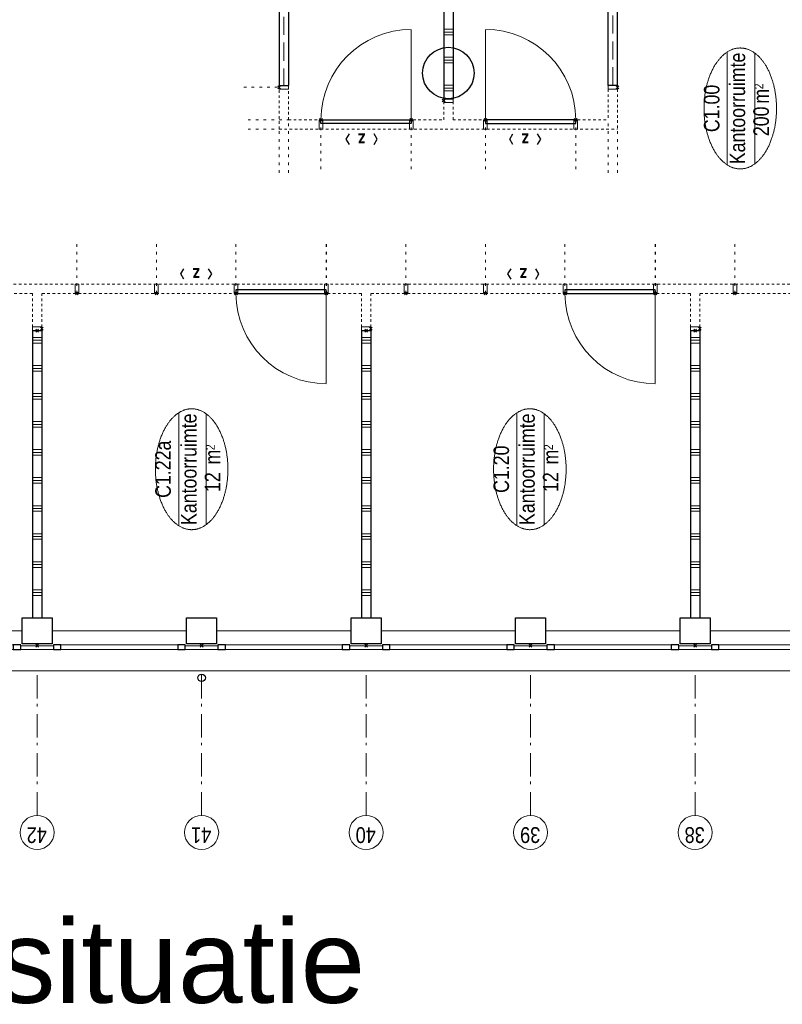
# Model space of a CAD drawing. Header units: millimetres. Extents: x 164654 to 368283, y 131426 to 252133.
# Tile 32 of 144: x 300051 to 308210, y 169064 to 179604. Entities that reach past the tile are written whole.
import ezdxf
from ezdxf.enums import TextEntityAlignment as Align

# ---------------------------------------------------------------- set-up
doc = ezdxf.new("R2010")
doc.units = ezdxf.units.MM
doc.header["$LTSCALE"] = 400
doc.header["$PDMODE"] = 3
doc.header["$PDSIZE"] = 15
for name, pattern in [('STYLE_02', [0.694427, 0.486069, -0.208359]), ('STYLE_05', [0.208282, 0.069427, -0.138855]), ('STYLE_06', [1.041641, 0.625, -0.208282, 0.069427, -0.138931]), ('STYLE_21', [0.138889, 0.069444, -0.069444])]:
    doc.linetypes.add(name, pattern=pattern)
for name, color, linetype, lineweight in [('Binnenkozijnen', 140, 'Continuous', 15), ('Buitenkozijnen', 140, 'Continuous', 15), ('Interieur-deur', 43, 'Continuous', 9), ('Interieur-scheidingswand-horizontaal', 5, 'Continuous', 25), ('Interieur-systeemwand glas', 140, 'STYLE_21', 15), ('Kozijnmerken', 43, 'Continuous', 9), ('Lijn-stramien', 5, 'STYLE_06', 9), ('mat-beton (ihwg)', 5, 'Continuous', 25), ('None', 7, 'Continuous', 9), ('Ruimtenummers', 5, 'Continuous', 25)]:
    doc.layers.add(name, color=color, linetype=linetype, lineweight=lineweight)
doc.layers.add('plat', color=5, linetype='Continuous')
doc.styles.add('Arial', font='arial.ttf', dxfattribs={"height": 211.666667})
doc.styles.add('Arial Narrow', font='ARIALN.TTF', dxfattribs={"height": 222.25})
doc.styles.add('Arial Narrow (bold)', font='ARIALNB.TTF', dxfattribs={"height": 172.861111})
doc.styles.get("Standard").update_dxf_attribs({"font": 'arial.ttf'})

# ---------------------------------------------------------------- blocks, each defined once
blk = doc.blocks.new('*X207')
at = {"layer": 'None', "lineweight": 9}
for p, q in [((-15900, 17650), (-15900, 17750)), ((-15870, 17650), (-15870, 17750)), ((-15840, 17650), (-15840, 17750)), ((-15600, 17650), (-15600, 17750)), ((-15570, 17650), (-15570, 17750)), ((-15540, 17650), (-15540, 17750)), ((-15300, 17650), (-15300, 17750)), ((-15270, 17650), (-15270, 17750)), ((-15240, 17650), (-15240, 17750)), ((-15000, 17650), (-15000, 17750)), ((-14970, 17650), (-14970, 17750)), ((-14940, 17650), (-14940, 17750)), ((-14700, 17650), (-14700, 17750)), ((-14670, 17650), (-14670, 17750)), ((-14640, 17650), (-14640, 17750)), ((-14400, 17650), (-14400, 17750)), ((-14370, 17650), (-14370, 17750)), ((-14340, 17650), (-14340, 17750)), ((-14100, 17650), (-14100, 17750)), ((-14070, 17650), (-14070, 17750)), ((-14040, 17650), (-14040, 17750)), ((-13800, 17650), (-13800, 17750)), ((-13770, 17650), (-13770, 17750)), ((-13740, 17650), (-13740, 17750)), ((-13500, 17650), (-13500, 17750)), ((-13470, 17650), (-13470, 17750)), ((-13440, 17650), (-13440, 17750)), ((-13200, 17650), (-13200, 17750)), ((-13170, 17650), (-13170, 17750)), ((-13140, 17650), (-13140, 17750))]:
    blk.add_line(p, q, dxfattribs=at)
blk = doc.blocks.new('*X208')
at = {"layer": 'None', "lineweight": 9}
for p, q in [((-15900, 21170), (-15900, 21270)), ((-15870, 21170), (-15870, 21270)), ((-15840, 21170), (-15840, 21270)), ((-15600, 21170), (-15600, 21270)), ((-15570, 21170), (-15570, 21270)), ((-15540, 21170), (-15540, 21270)), ((-15300, 21170), (-15300, 21270)), ((-15270, 21170), (-15270, 21270)), ((-15240, 21170), (-15240, 21270)), ((-15000, 21170), (-15000, 21270)), ((-14970, 21170), (-14970, 21270)), ((-14940, 21170), (-14940, 21270)), ((-14700, 21170), (-14700, 21270)), ((-14670, 21170), (-14670, 21270)), ((-14640, 21170), (-14640, 21270)), ((-14400, 21170), (-14400, 21270)), ((-14370, 21170), (-14370, 21270)), ((-14340, 21170), (-14340, 21270)), ((-14100, 21170), (-14100, 21270)), ((-14070, 21170), (-14070, 21270)), ((-14040, 21170), (-14040, 21270)), ((-13800, 21170), (-13800, 21270)), ((-13770, 21170), (-13770, 21270)), ((-13740, 21170), (-13740, 21270)), ((-13500, 21170), (-13500, 21270)), ((-13470, 21170), (-13470, 21270)), ((-13440, 21170), (-13440, 21270)), ((-13200, 21170), (-13200, 21270)), ((-13170, 21170), (-13170, 21270)), ((-13140, 21170), (-13140, 21270))]:
    blk.add_line(p, q, dxfattribs=at)
blk = doc.blocks.new('*X209')
at = {"layer": 'None', "lineweight": 9}
for p, q in [((-15900, 24690), (-15900, 24790)), ((-15870, 24690), (-15870, 24790)), ((-15840, 24690), (-15840, 24790)), ((-15600, 24690), (-15600, 24790)), ((-15570, 24690), (-15570, 24790)), ((-15540, 24690), (-15540, 24790)), ((-15300, 24690), (-15300, 24790)), ((-15270, 24690), (-15270, 24790)), ((-15240, 24690), (-15240, 24790)), ((-15000, 24690), (-15000, 24790)), ((-14970, 24690), (-14970, 24790)), ((-14940, 24690), (-14940, 24790)), ((-14700, 24690), (-14700, 24790)), ((-14670, 24690), (-14670, 24790)), ((-14640, 24690), (-14640, 24790)), ((-14400, 24690), (-14400, 24790)), ((-14370, 24690), (-14370, 24790)), ((-14340, 24690), (-14340, 24790)), ((-14100, 24690), (-14100, 24790)), ((-14070, 24690), (-14070, 24790)), ((-14040, 24690), (-14040, 24790)), ((-13800, 24690), (-13800, 24790)), ((-13770, 24690), (-13770, 24790)), ((-13740, 24690), (-13740, 24790)), ((-13500, 24690), (-13500, 24790)), ((-13470, 24690), (-13470, 24790)), ((-13440, 24690), (-13440, 24790)), ((-13200, 24690), (-13200, 24790)), ((-13170, 24690), (-13170, 24790)), ((-13140, 24690), (-13140, 24790))]:
    blk.add_line(p, q, dxfattribs=at)
blk = doc.blocks.new('*U670')
at = {"layer": 'Interieur-systeemwand glas', "lineweight": 15}
for p, q in [((-10909, 22150), (-10909, 18530)), ((-10809, 22050), (-10809, 20390)), ((-10809, 20290), (-10809, 18630))]:
    blk.add_line(p, q, dxfattribs=at)
blk = doc.blocks.new('*U671')
at = {"layer": 'Interieur-scheidingswand-horizontaal', "lineweight": 25}
for p, q in [((-10442, 22150), (-10442, 22050)), ((-7206, 22150), (-10442, 22150)), ((-7206, 22150), (-7206, 22050)), ((-7206, 22050), (-10442, 22050))]:
    blk.add_line(p, q, dxfattribs=at)
at = {"layer": 'Interieur-scheidingswand-horizontaal', "linetype": 'STYLE_02', "lineweight": 9}
blk.add_line((-7206, 22100), (-10442, 22100), dxfattribs=at)
blk = doc.blocks.new('*X672')
at = {"layer": 'None', "lineweight": 9}
for p, q in [((-10500, 20290), (-10500, 20390)), ((-10470, 20290), (-10470, 20390)), ((-10440, 20290), (-10440, 20390)), ((-10200, 20290), (-10200, 20390)), ((-10170, 20290), (-10170, 20390)), ((-10140, 20290), (-10140, 20390)), ((-9900, 20290), (-9900, 20390)), ((-9870, 20290), (-9870, 20390)), ((-9840, 20290), (-9840, 20390)), ((-9600, 20290), (-9600, 20390)), ((-9570, 20290), (-9570, 20390)), ((-9540, 20290), (-9540, 20390)), ((-9300, 20290), (-9300, 20390)), ((-9270, 20290), (-9270, 20390)), ((-9240, 20290), (-9240, 20390)), ((-9000, 20290), (-9000, 20390)), ((-8970, 20290), (-8970, 20390)), ((-8940, 20290), (-8940, 20390)), ((-8700, 20290), (-8700, 20390)), ((-8670, 20290), (-8670, 20390)), ((-8640, 20290), (-8640, 20390)), ((-8400, 20290), (-8400, 20390)), ((-8370, 20290), (-8370, 20390)), ((-8340, 20290), (-8340, 20390)), ((-8100, 20290), (-8100, 20390)), ((-8070, 20290), (-8070, 20390)), ((-8040, 20290), (-8040, 20390)), ((-7800, 20290), (-7800, 20390)), ((-7770, 20290), (-7770, 20390)), ((-7740, 20290), (-7740, 20390)), ((-7500, 20290), (-7500, 20390)), ((-7470, 20290), (-7470, 20390)), ((-7440, 20290), (-7440, 20390))]:
    blk.add_line(p, q, dxfattribs=at)
blk = doc.blocks.new('*U673')
at = {"layer": 'Interieur-scheidingswand-horizontaal', "lineweight": 25}
for p, q in [((-10584, 20390), (-10584, 20290)), ((-7206, 20390), (-10584, 20390)), ((-7206, 20390), (-7206, 20290)), ((-7206, 20290), (-10584, 20290))]:
    blk.add_line(p, q, dxfattribs=at)
at = {"layer": 'Interieur-scheidingswand-horizontaal'}
blk.add_blockref('*X672', (0, 0), dxfattribs=at)
blk = doc.blocks.new('*U674')
at = {"layer": 'Interieur-systeemwand glas', "lineweight": 15}
for p, q in [((-10909, 22150), (-10482, 22150)), ((-10809, 22050), (-10482, 22050))]:
    blk.add_line(p, q, dxfattribs=at)
blk = doc.blocks.new('*U675')
at = {"layer": 'Interieur-systeemwand glas', "lineweight": 15}
for p, q in [((-10809, 20390), (-10559, 20390)), ((-10809, 20290), (-10559, 20290))]:
    blk.add_line(p, q, dxfattribs=at)
blk = doc.blocks.new('*U676')
at = {"layer": 'Interieur-deur', "color": 140, "linetype": 'Continuous', "lineweight": 15}
blk.add_line((-9845, 19943), (-10809, 19943), dxfattribs=at)
at = {"layer": 'Interieur-deur', "color": 92, "linetype": 'Continuous', "lineweight": 25}
blk.add_lwpolyline([(-10809, 18977), (-10809, 19943), (-10849, 19943), (-10849, 18977)], close=True, dxfattribs=at)
at = {"layer": 'Interieur-deur', "color": 140, "linetype": 'Continuous', "lineweight": 15}
blk.add_arc((-10809, 19943), 966, 270, 0, dxfattribs=at)
at = {"layer": 'Interieur-systeemwand glas', "color": 43, "linetype": 'Continuous', "lineweight": 9}
for points in [[(-10809, 19923), (-10809, 19963), (-10909, 19963), (-10909, 19923)], [(-10809, 18957), (-10809, 18997), (-10909, 18997), (-10909, 18957)]]:
    blk.add_lwpolyline(points, close=True, dxfattribs=at)
at = {"layer": 'Lijn-stramien', "color": 8, "linetype": 'STYLE_05', "lineweight": 5}
for p, q in [((-10809, 19943), (-11385, 19943)), ((-10809, 18977), (-11385, 18977))]:
    blk.add_line(p, q, dxfattribs=at)
at = {"layer": 'None', "linetype": 'Continuous', "lineweight": 5}
for p in [(-10809, 19943), (-10809, 18977)]:
    blk.add_point(p, dxfattribs=at)
blk = doc.blocks.new('*U677')
at = {"layer": 'Interieur-systeemwand glas', "lineweight": 15}
for p, q in [((-10482, 18630), (-10809, 18630)), ((-10482, 18530), (-10909, 18530))]:
    blk.add_line(p, q, dxfattribs=at)
blk = doc.blocks.new('*U678')
at = {"layer": 'Interieur-deur', "color": 140, "linetype": 'Continuous', "lineweight": 15}
blk.add_line((-9845, 20737), (-10809, 20737), dxfattribs=at)
at = {"layer": 'Interieur-deur', "color": 92, "linetype": 'Continuous', "lineweight": 25}
blk.add_lwpolyline([(-10809, 21703), (-10809, 20737), (-10849, 20737), (-10849, 21703)], close=True, dxfattribs=at)
at = {"layer": 'Interieur-deur', "color": 140, "linetype": 'Continuous', "lineweight": 15}
blk.add_arc((-10809, 20737), 966, 0, 90, dxfattribs=at)
at = {"layer": 'Interieur-systeemwand glas', "color": 43, "linetype": 'Continuous', "lineweight": 9}
for points in [[(-10809, 21723), (-10809, 21683), (-10909, 21683), (-10909, 21723)], [(-10809, 20757), (-10809, 20717), (-10909, 20717), (-10909, 20757)]]:
    blk.add_lwpolyline(points, close=True, dxfattribs=at)
at = {"layer": 'Lijn-stramien', "color": 8, "linetype": 'STYLE_05', "lineweight": 5}
for p, q in [((-10809, 21703), (-11385, 21703)), ((-10809, 20737), (-11385, 20737))]:
    blk.add_line(p, q, dxfattribs=at)
at = {"layer": 'None', "linetype": 'Continuous', "lineweight": 5}
for p in [(-10809, 21703), (-10809, 20737)]:
    blk.add_point(p, dxfattribs=at)
blk = doc.blocks.new('*U679')
at = {"layer": 'Interieur-systeemwand glas', "color": 43, "linetype": 'Continuous', "lineweight": 9}
blk.add_lwpolyline([(-10584, 20390), (-10584, 20290), (-10624, 20290), (-10624, 20390)], close=True, dxfattribs=at)
at = {"layer": 'Interieur-systeemwand glas', "color": 43, "linetype": 'Continuous', "lineweight": 15}
blk.add_point((-10604, 20390), dxfattribs=at)
blk = doc.blocks.new('*U690')
at = {"layer": 'Interieur-scheidingswand-horizontaal', "lineweight": 25}
for p, q in [((-10442, 18630), (-7206, 18630)), ((-10442, 18530), (-10442, 18630)), ((-7206, 18530), (-7206, 18630)), ((-10442, 18530), (-7206, 18530))]:
    blk.add_line(p, q, dxfattribs=at)
at = {"layer": 'Interieur-scheidingswand-horizontaal', "linetype": 'STYLE_02', "lineweight": 9}
blk.add_line((-10442, 18580), (-7206, 18580), dxfattribs=at)
blk = doc.blocks.new('*U691')
at = {"layer": 'Interieur-systeemwand glas', "lineweight": 15}
for p, q in [((-6739, 18530), (-6739, 22150)), ((-6839, 20390), (-6839, 22050)), ((-6839, 18630), (-6839, 20290))]:
    blk.add_line(p, q, dxfattribs=at)
blk = doc.blocks.new('*U692')
at = {"layer": 'Interieur-systeemwand glas', "lineweight": 15}
for p, q in [((-7166, 22150), (-6739, 22150)), ((-7166, 22050), (-6839, 22050))]:
    blk.add_line(p, q, dxfattribs=at)
blk = doc.blocks.new('*U693')
at = {"layer": 'Interieur-systeemwand glas', "lineweight": 15}
for p, q in [((-7166, 20390), (-6839, 20390)), ((-7166, 20290), (-6839, 20290))]:
    blk.add_line(p, q, dxfattribs=at)
blk = doc.blocks.new('*U694')
at = {"layer": 'Interieur-systeemwand glas', "lineweight": 15}
for p, q in [((-6839, 18630), (-7166, 18630)), ((-6739, 18530), (-7166, 18530))]:
    blk.add_line(p, q, dxfattribs=at)
blk = doc.blocks.new('*U703')
at = {"layer": 'Interieur-systeemwand glas', "color": 43, "linetype": 'Continuous', "lineweight": 9}
blk.add_lwpolyline([(-6839, 21723), (-6839, 21683), (-6739, 21683), (-6739, 21723)], close=True, dxfattribs=at)
at = {"layer": 'None', "linetype": 'Continuous', "lineweight": 5}
blk.add_point((-6839, 21703), dxfattribs=at)
blk = doc.blocks.new('*U704')
at = {"layer": 'Interieur-systeemwand glas', "color": 43, "linetype": 'Continuous', "lineweight": 9}
blk.add_lwpolyline([(-6839, 20814), (-6839, 20774), (-6739, 20774), (-6739, 20814)], close=True, dxfattribs=at)
at = {"layer": 'None', "linetype": 'Continuous', "lineweight": 5}
blk.add_point((-6839, 20794), dxfattribs=at)
blk = doc.blocks.new('*U705')
at = {"layer": 'Interieur-systeemwand glas', "color": 43, "linetype": 'Continuous', "lineweight": 9}
blk.add_lwpolyline([(-6839, 19866), (-6839, 19906), (-6739, 19906), (-6739, 19866)], close=True, dxfattribs=at)
at = {"layer": 'None', "linetype": 'Continuous', "lineweight": 5}
blk.add_point((-6839, 19886), dxfattribs=at)
blk = doc.blocks.new('*U706')
at = {"layer": 'Interieur-systeemwand glas', "color": 43, "linetype": 'Continuous', "lineweight": 9}
blk.add_lwpolyline([(-6839, 18957), (-6839, 18997), (-6739, 18997), (-6739, 18957)], close=True, dxfattribs=at)
at = {"layer": 'None', "linetype": 'Continuous', "lineweight": 5}
blk.add_point((-6839, 18977), dxfattribs=at)
blk = doc.blocks.new('*U707')
at = {"layer": 'Interieur-systeemwand glas', "color": 43, "linetype": 'Continuous', "lineweight": 9}
blk.add_lwpolyline([(-7206, 22150), (-7206, 22050), (-7166, 22050), (-7166, 22150)], close=True, dxfattribs=at)
at = {"layer": 'Interieur-systeemwand glas', "color": 43, "linetype": 'Continuous', "lineweight": 15}
blk.add_point((-7186, 22150), dxfattribs=at)
blk = doc.blocks.new('*U708')
at = {"layer": 'Interieur-systeemwand glas', "color": 43, "linetype": 'Continuous', "lineweight": 9}
blk.add_lwpolyline([(-7206, 20390), (-7206, 20290), (-7166, 20290), (-7166, 20390)], close=True, dxfattribs=at)
at = {"layer": 'Interieur-systeemwand glas', "color": 43, "linetype": 'Continuous', "lineweight": 15}
blk.add_point((-7186, 20390), dxfattribs=at)
blk = doc.blocks.new('*U709')
at = {"layer": 'Interieur-systeemwand glas', "color": 43, "linetype": 'Continuous', "lineweight": 9}
blk.add_lwpolyline([(-7206, 18530), (-7206, 18630), (-7166, 18630), (-7166, 18530)], close=True, dxfattribs=at)
at = {"layer": 'Interieur-systeemwand glas', "color": 43, "linetype": 'Continuous', "lineweight": 15}
blk.add_point((-7186, 18530), dxfattribs=at)
blk = doc.blocks.new('*U728')
at = {"layer": 'Interieur-systeemwand glas', "color": 43, "linetype": 'Continuous', "lineweight": 9}
for points in [[(-10442, 22150), (-10442, 22050), (-10482, 22050), (-10482, 22150)], [(-10442, 18530), (-10442, 18630), (-10482, 18630), (-10482, 18530)]]:
    blk.add_lwpolyline(points, close=True, dxfattribs=at)
at = {"layer": 'Interieur-systeemwand glas', "color": 43, "linetype": 'Continuous', "lineweight": 15}
for p in [(-10462, 22150), (-10462, 18530)]:
    blk.add_point(p, dxfattribs=at)
at = {"layer": 'Lijn-stramien', "color": 8, "linetype": 'STYLE_05', "lineweight": 5}
for p, q in [((-10909, 22483), (-10909, 22145)), ((-10809, 22483), (-10809, 22045)), ((-10462, 22528), (-10462, 22150)), ((-7186, 22050), (-7186, 22523)), ((-6839, 22050), (-6839, 22523)), ((-6739, 22050), (-6739, 22523)), ((-11377, 22150), (-10909, 22150)), ((-6271, 22150), (-6739, 22150)), ((-11377, 22050), (-10809, 22050)), ((-6271, 22050), (-6839, 22050)), ((-6839, 21703), (-6263, 21703)), ((-6839, 20794), (-6263, 20794)), ((-6839, 19886), (-6263, 19886)), ((-6839, 18977), (-6263, 18977)), ((-11377, 18630), (-10809, 18630)), ((-6271, 18630), (-6839, 18630)), ((-11377, 18530), (-10909, 18530)), ((-6271, 18530), (-6739, 18530))]:
    blk.add_line(p, q, dxfattribs=at)
at = {"layer": 'Interieur-scheidingswand-horizontaal'}
for name in ['*U671', '*U673', '*U690']:
    blk.add_blockref(name, (0, 0), dxfattribs=at)
at = {"layer": 'Interieur-systeemwand glas'}
for name in ['*U670', '*U674', '*U692', '*U691', '*U675', '*U693', '*U677', '*U694']:
    blk.add_blockref(name, (0, 0), dxfattribs=at)
at = {"layer": 'Interieur-systeemwand glas', "color": 7}
for name in ['*U678', '*U676']:
    blk.add_blockref(name, (0, 0), dxfattribs=at)
at = {"layer": 'None', "color": 7}
for name in ['*U707', '*U703', '*U704', '*U679', '*U708', '*U705', '*U706', '*U709']:
    blk.add_blockref(name, (0, 0), dxfattribs=at)
blk = doc.blocks.new('Kolom O 550')
at = {"layer": 'mat-beton (ihwg)', "lineweight": 25}
blk.add_circle((0, 0), 275, dxfattribs=at)
blk = doc.blocks.new('Gevelpui best 1410 (2D)')
at = {"layer": 'Buitenkozijnen', "lineweight": 15}
for p, q in [((-260, 0), (-260, -1410)), ((-260, 0), (-210, 0)), ((-210, 0), (-210, -1410)), ((-260, -1410), (-210, -1410))]:
    blk.add_line(p, q, dxfattribs=at)
at = {"layer": 'Buitenkozijnen', "color": 92, "lineweight": 25}
for points in [[(-260, 0), (-210, 0), (-210, -80), (-260, -80)], [(-260, -1330), (-210, -1330), (-210, -1410), (-260, -1410)]]:
    blk.add_lwpolyline(points, close=True, dxfattribs=at)
at = {"layer": 'None', "color": 43, "linetype": 'Continuous', "lineweight": 9}
blk.add_line((-410, 15), (-410, -1425), dxfattribs=at)
blk = doc.blocks.new('HWA')
at = {"layer": 'None', "color": 92, "linetype": 'Continuous', "lineweight": 25}
blk.add_circle((0, -74), 40, dxfattribs=at)
blk = doc.blocks.new('Kolom 280x320')
at = {"layer": 'mat-beton (ihwg)', "lineweight": 25}
blk.add_lwpolyline([(-300, 160), (-20, 160), (-20, -160), (-300, -160)], close=True, dxfattribs=at)
at = {"layer": 'None', "color": 92, "linetype": 'Continuous', "lineweight": 5}
blk.add_point((0, 0), dxfattribs=at)
blk = doc.blocks.new('Ruimtenummer UV 50')
at = {"layer": 'Ruimtenummers', "color": 8, "lineweight": 5}
for p, q in [((602, 157), (-602, 157)), ((595, -137), (-595, -137))]:
    blk.add_line(p, q, dxfattribs=at)
blk.add_open_spline([(-323, 354), (-173, 406), (173, 406), (323, 354), (473, 302), (560, 212), (647, 122), (647, 18), (647, -86), (560, -176), (473, -266), (323, -318), (173, -370), (-173, -370), (-323, -318), (-474, -266), (-560, -176), (-647, -86), (-647, 18), (-647, 122), (-560, 212), (-474, 302), (-323, 354)], degree=2, knots=[0, 0, 0, 0.09962, 0.19924, 0.19924, 0.283607, 0.283607, 0.349619, 0.349619, 0.415638, 0.415638, 0.5, 0.5, 0.59962, 0.69924, 0.69924, 0.783607, 0.783607, 0.849619, 0.849619, 0.915638, 0.915638, 1, 1, 1], dxfattribs=at)
at = {"layer": 'Ruimtenummers', "attachment_point": 2, "style": 'Arial Narrow'}
for s, insert, char_height in [(' m', (104, -122), 165.9), (' 2', (220, -133), 96.8)]:
    blk.add_mtext(s, dxfattribs=dict(at, insert=insert, char_height=char_height))
at = {"layer": 'Ruimtenummers', "style": 'Arial Narrow'}
for tag, p in [('Nummer', (0, 407)), ('Naam', (0, 132)), ('Oppervlak', (-138, -122))]:
    blk.add_attdef(tag, text='', height=166, dxfattribs=at).set_placement(p, align=Align.TOP_CENTER)
blk = doc.blocks.new('Kozijnmerk 50')
at = {"layer": 'Kozijnmerken', "color": 92, "linetype": 'Continuous', "lineweight": 25}
for points in [[(-132, 51), (-165, -6), (-132, -62)], [(132, 51), (165, -6), (132, -62)]]:
    blk.add_lwpolyline(points, dxfattribs=at)
at = {"layer": 'None', "color": 43, "style": 'Arial Narrow (bold)'}
blk.add_attdef('merk', text='', height=138, dxfattribs=at).set_placement((0, 0), align=Align.MIDDLE_CENTER)
blk = doc.blocks.new('*U1583')
at = {"layer": 'Interieur-systeemwand glas', "color": 43, "linetype": 'Continuous', "lineweight": 9}
blk.add_lwpolyline([(-12669, 16443), (-12569, 16443), (-12569, 16403), (-12669, 16403)], close=True, dxfattribs=at)
at = {"layer": 'Interieur-systeemwand glas', "color": 43, "linetype": 'Continuous', "lineweight": 15}
for p in [(-12669, 17274), (-12669, 16423)]:
    blk.add_point(p, dxfattribs=at)
at = {"layer": 'Lijn-stramien', "color": 8, "linetype": 'STYLE_05', "lineweight": 5}
for p, q in [((-12669, 17274), (-12093, 17274)), ((-12669, 16423), (-12093, 16423))]:
    blk.add_line(p, q, dxfattribs=at)
blk = doc.blocks.new('*U1585')
at = {"layer": 'Interieur-systeemwand glas', "color": 43, "linetype": 'Continuous', "lineweight": 9}
blk.add_lwpolyline([(-12669, 19963), (-12569, 19963), (-12569, 19923), (-12669, 19923)], close=True, dxfattribs=at)
at = {"layer": 'Interieur-systeemwand glas', "color": 43, "linetype": 'Continuous', "lineweight": 15}
for p in [(-12669, 20794), (-12669, 19943)]:
    blk.add_point(p, dxfattribs=at)
at = {"layer": 'Lijn-stramien', "color": 8, "linetype": 'STYLE_05', "lineweight": 5}
for p, q in [((-12669, 20794), (-12093, 20794)), ((-12669, 19943), (-12093, 19943))]:
    blk.add_line(p, q, dxfattribs=at)
blk = doc.blocks.new('*U1587')
at = {"layer": 'Interieur-systeemwand glas', "color": 43, "linetype": 'Continuous', "lineweight": 9}
for points in [[(-12669, 18145), (-12569, 18145), (-12569, 18105), (-12669, 18105)], [(-13066, 17650), (-13066, 17750), (-13026, 17750), (-13026, 17650)], [(-12669, 17294), (-12569, 17294), (-12569, 17254), (-12669, 17254)]]:
    blk.add_lwpolyline(points, close=True, dxfattribs=at)
at = {"layer": 'Interieur-systeemwand glas', "color": 43, "linetype": 'Continuous', "lineweight": 15}
for p in [(-12669, 18125), (-12669, 18125), (-13046, 17650), (-12669, 17274)]:
    blk.add_point(p, dxfattribs=at)
at = {"layer": 'Lijn-stramien', "color": 8, "linetype": 'STYLE_05', "lineweight": 5}
for p, q in [((-12669, 18125), (-12093, 18125)), ((-12669, 18125), (-12093, 18125)), ((-12669, 17274), (-12093, 17274))]:
    blk.add_line(p, q, dxfattribs=at)
at = {"layer": 'None', "linetype": 'Continuous', "lineweight": 5}
blk.add_point((-13066, 17700), dxfattribs=at)
blk = doc.blocks.new('*U1588')
at = {"layer": 'Interieur-systeemwand glas', "lineweight": 15}
for p, q in [((-13028, 21270), (-12669, 21270)), ((-13028, 21170), (-12669, 21170))]:
    blk.add_line(p, q, dxfattribs=at)
blk = doc.blocks.new('*U1589')
at = {"layer": 'Interieur-systeemwand glas', "lineweight": 15}
for p, q in [((-13028, 24790), (-12669, 24790)), ((-13028, 24690), (-12669, 24690))]:
    blk.add_line(p, q, dxfattribs=at)
blk = doc.blocks.new('*U1590')
at = {"layer": 'Kozijnmerken', "color": 92, "linetype": 'Continuous', "lineweight": 25}
for points in [[(-12517, 19669), (-12460, 19702), (-12404, 19669)], [(-12517, 19405), (-12460, 19372), (-12404, 19405)]]:
    blk.add_lwpolyline(points, dxfattribs=at)
at = {"layer": 'Kozijnmerken', "color": 0, "flags": 1}
blk.add_attdef('merk', (-12566, 19364), '', height=4.23, dxfattribs=at)
at = {"layer": 'None', "color": 43, "insert": (-12466, 19537), "char_height": 138, "attachment_point": 5, "rotation": 90, "style": 'Arial Narrow (bold)'}
blk.add_mtext('z', dxfattribs=at)
blk = doc.blocks.new('*U1591')
at = {"layer": 'Kozijnmerken', "color": 92, "linetype": 'Continuous', "lineweight": 25}
for points in [[(-12517, 23169), (-12460, 23202), (-12404, 23169)], [(-12517, 22905), (-12460, 22872), (-12404, 22905)]]:
    blk.add_lwpolyline(points, dxfattribs=at)
at = {"layer": 'Kozijnmerken', "color": 0, "flags": 1}
blk.add_attdef('merk', (-12566, 22864), '', height=4.23, dxfattribs=at)
at = {"layer": 'None', "color": 43, "insert": (-12466, 23037), "char_height": 138, "attachment_point": 5, "rotation": 90, "style": 'Arial Narrow (bold)'}
blk.add_mtext('z', dxfattribs=at)
blk = doc.blocks.new('*U1603')
at = {"layer": 'Interieur-systeemwand glas', "color": 43, "linetype": 'Continuous', "lineweight": 9}
for points in [[(-12669, 21665), (-12569, 21665), (-12569, 21625), (-12669, 21625)], [(-13066, 21170), (-13066, 21270), (-13026, 21270), (-13026, 21170)], [(-12669, 20814), (-12569, 20814), (-12569, 20774), (-12669, 20774)]]:
    blk.add_lwpolyline(points, close=True, dxfattribs=at)
at = {"layer": 'Interieur-systeemwand glas', "color": 43, "linetype": 'Continuous', "lineweight": 15}
for p in [(-12669, 21645), (-12669, 21645), (-13046, 21170), (-12669, 20794)]:
    blk.add_point(p, dxfattribs=at)
at = {"layer": 'Lijn-stramien', "color": 8, "linetype": 'STYLE_05', "lineweight": 5}
for p, q in [((-12669, 21645), (-12093, 21645)), ((-12669, 21645), (-12093, 21645)), ((-12669, 20794), (-12093, 20794))]:
    blk.add_line(p, q, dxfattribs=at)
at = {"layer": 'None', "linetype": 'Continuous', "lineweight": 5}
blk.add_point((-13066, 21220), dxfattribs=at)
blk = doc.blocks.new('*U1604')
at = {"layer": 'Interieur-deur', "color": 140, "linetype": 'Continuous', "lineweight": 15}
blk.add_line((-13633, 18126), (-12669, 18126), dxfattribs=at)
at = {"layer": 'Interieur-deur', "color": 92, "linetype": 'Continuous', "lineweight": 25}
blk.add_lwpolyline([(-12669, 19092), (-12669, 18126), (-12629, 18126), (-12629, 19092)], close=True, dxfattribs=at)
at = {"layer": 'Interieur-deur', "color": 140, "linetype": 'Continuous', "lineweight": 15}
blk.add_arc((-12669, 18126), 966, 90, 180, dxfattribs=at)
at = {"layer": 'Interieur-systeemwand glas', "color": 43, "linetype": 'Continuous', "lineweight": 9}
for points in [[(-12669, 19112), (-12669, 19072), (-12569, 19072), (-12569, 19112)], [(-12669, 18146), (-12669, 18106), (-12569, 18106), (-12569, 18146)]]:
    blk.add_lwpolyline(points, close=True, dxfattribs=at)
at = {"layer": 'Lijn-stramien', "color": 8, "linetype": 'STYLE_05', "lineweight": 5}
for p, q in [((-12669, 19092), (-12093, 19092)), ((-12669, 18126), (-12093, 18126))]:
    blk.add_line(p, q, dxfattribs=at)
at = {"layer": 'None', "linetype": 'Continuous', "lineweight": 5}
for p in [(-12669, 19092), (-12669, 18126)]:
    blk.add_point(p, dxfattribs=at)
blk = doc.blocks.new('*U1606')
at = {"layer": 'Interieur-systeemwand glas', "color": 43, "linetype": 'Continuous', "lineweight": 9}
blk.add_lwpolyline([(-12669, 19112), (-12569, 19112), (-12569, 19072), (-12669, 19072)], close=True, dxfattribs=at)
at = {"layer": 'Interieur-systeemwand glas', "color": 43, "linetype": 'Continuous', "lineweight": 15}
for p in [(-12669, 19943), (-12669, 19092)]:
    blk.add_point(p, dxfattribs=at)
at = {"layer": 'Lijn-stramien', "color": 8, "linetype": 'STYLE_05', "lineweight": 5}
for p, q in [((-12669, 19943), (-12093, 19943)), ((-12669, 19092), (-12093, 19092))]:
    blk.add_line(p, q, dxfattribs=at)
blk = doc.blocks.new('*U1608')
at = {"layer": 'Interieur-systeemwand glas', "color": 43, "linetype": 'Continuous', "lineweight": 9}
for points in [[(-12669, 25185), (-12569, 25185), (-12569, 25145), (-12669, 25145)], [(-13066, 24690), (-13066, 24790), (-13026, 24790), (-13026, 24690)], [(-12669, 24334), (-12569, 24334), (-12569, 24294), (-12669, 24294)]]:
    blk.add_lwpolyline(points, close=True, dxfattribs=at)
at = {"layer": 'Interieur-systeemwand glas', "color": 43, "linetype": 'Continuous', "lineweight": 15}
for p in [(-12669, 25165), (-12669, 25165), (-13046, 24690), (-12669, 24314)]:
    blk.add_point(p, dxfattribs=at)
at = {"layer": 'Lijn-stramien', "color": 8, "linetype": 'STYLE_05', "lineweight": 5}
for p, q in [((-12669, 25165), (-12093, 25165)), ((-12669, 25165), (-12093, 25165)), ((-12669, 24314), (-12093, 24314))]:
    blk.add_line(p, q, dxfattribs=at)
at = {"layer": 'None', "linetype": 'Continuous', "lineweight": 5}
blk.add_point((-13066, 24740), dxfattribs=at)
blk = doc.blocks.new('*U1609')
at = {"layer": 'Interieur-deur', "color": 140, "linetype": 'Continuous', "lineweight": 15}
blk.add_line((-13633, 21646), (-12669, 21646), dxfattribs=at)
at = {"layer": 'Interieur-deur', "color": 92, "linetype": 'Continuous', "lineweight": 25}
blk.add_lwpolyline([(-12669, 22612), (-12669, 21646), (-12629, 21646), (-12629, 22612)], close=True, dxfattribs=at)
at = {"layer": 'Interieur-deur', "color": 140, "linetype": 'Continuous', "lineweight": 15}
blk.add_arc((-12669, 21646), 966, 90, 180, dxfattribs=at)
at = {"layer": 'Interieur-systeemwand glas', "color": 43, "linetype": 'Continuous', "lineweight": 9}
for points in [[(-12669, 22632), (-12669, 22592), (-12569, 22592), (-12569, 22632)], [(-12669, 21666), (-12669, 21626), (-12569, 21626), (-12569, 21666)]]:
    blk.add_lwpolyline(points, close=True, dxfattribs=at)
at = {"layer": 'Lijn-stramien', "color": 8, "linetype": 'STYLE_05', "lineweight": 5}
for p, q in [((-12669, 22612), (-12093, 22612)), ((-12669, 21646), (-12093, 21646))]:
    blk.add_line(p, q, dxfattribs=at)
at = {"layer": 'None', "linetype": 'Continuous', "lineweight": 5}
for p in [(-12669, 22612), (-12669, 21646)]:
    blk.add_point(p, dxfattribs=at)
blk = doc.blocks.new('*U1611')
at = {"layer": 'Interieur-systeemwand glas', "color": 43, "linetype": 'Continuous', "lineweight": 9}
blk.add_lwpolyline([(-12669, 23483), (-12569, 23483), (-12569, 23443), (-12669, 23443)], close=True, dxfattribs=at)
at = {"layer": 'Interieur-systeemwand glas', "color": 43, "linetype": 'Continuous', "lineweight": 15}
for p in [(-12669, 24314), (-12669, 23463)]:
    blk.add_point(p, dxfattribs=at)
at = {"layer": 'Lijn-stramien', "color": 8, "linetype": 'STYLE_05', "lineweight": 5}
for p, q in [((-12669, 24314), (-12093, 24314)), ((-12669, 23463), (-12093, 23463))]:
    blk.add_line(p, q, dxfattribs=at)
blk = doc.blocks.new('*U1613')
at = {"layer": 'Interieur-systeemwand glas', "color": 43, "linetype": 'Continuous', "lineweight": 9}
blk.add_lwpolyline([(-12669, 22632), (-12569, 22632), (-12569, 22592), (-12669, 22592)], close=True, dxfattribs=at)
at = {"layer": 'Interieur-systeemwand glas', "color": 43, "linetype": 'Continuous', "lineweight": 15}
for p in [(-12669, 23463), (-12669, 22612)]:
    blk.add_point(p, dxfattribs=at)
at = {"layer": 'Lijn-stramien', "color": 8, "linetype": 'STYLE_05', "lineweight": 5}
for p, q in [((-12669, 23463), (-12093, 23463)), ((-12669, 22612), (-12093, 22612))]:
    blk.add_line(p, q, dxfattribs=at)
blk = doc.blocks.new('*U1638')
at = {"layer": 'Interieur-scheidingswand-horizontaal', "color": 7}
for name in ['*U1611', '*U1613', '*U1609', '*U1585', '*U1606', '*U1604', '*U1583']:
    blk.add_blockref(name, (0, 0), dxfattribs=at)
at = {"layer": 'Interieur-systeemwand glas'}
for name in ['*U1589', '*U1588']:
    blk.add_blockref(name, (0, 0), dxfattribs=at)
at = {"layer": 'Kozijnmerken', "color": 7}
for name in ['*U1591', '*U1590']:
    blk.add_blockref(name, (0, 0), dxfattribs=at)
at = {"layer": 'None', "color": 7}
for name in ['*U1608', '*U1603', '*U1587']:
    blk.add_blockref(name, (0, 0), dxfattribs=at)

msp = doc.modelspace()

# ---------------------------------------------------------------- linework, layer by layer
at = {"layer": 'Buitenkozijnen', "color": 43, "lineweight": 9, "flags": 128}
msp.add_lwpolyline([(296121.97992, 172862.71785), (296121.97992, 172632.75849), (315901.97992, 172632.75849), (315901.97992, 172652.75849)], dxfattribs=at)
at = {"layer": 'Buitenkozijnen', "lineweight": 15}
for points in [[(300061.97992, 172862.71785), (300061.97992, 172902.75849), (300411.97992, 172902.75849), (300411.97992, 172862.71785)], [(301821.97992, 172862.71785), (301821.97992, 172902.75849), (302171.97992, 172902.75849), (302171.97992, 172862.71785)], [(303581.97992, 172862.71785), (303581.97992, 172902.75849), (303931.97992, 172902.75849), (303931.97992, 172862.71785)], [(305341.97992, 172862.71785), (305341.97992, 172902.75849), (305691.97992, 172902.75849), (305691.97992, 172862.71785)], [(307101.97992, 172862.71785), (307101.97992, 172902.75849), (307451.97992, 172902.75849), (307451.97992, 172862.71785)]]:
    msp.add_lwpolyline(points, close=True, dxfattribs=at)
at = {"layer": 'Interieur-scheidingswand-horizontaal', "lineweight": 25}
for p, q in [((300186.97992, 176276.75849), (300186.97992, 173202.75849)), ((300186.97992, 176276.75849), (300286.97992, 176276.75849)), ((300286.97992, 176276.75849), (300286.97992, 173202.75849)), ((303706.97992, 176276.75849), (303706.97992, 173202.75849)), ((303706.97992, 176276.75849), (303806.97992, 176276.75849)), ((303806.97992, 176276.75849), (303806.97992, 173202.75849)), ((307226.97992, 176276.75849), (307226.97992, 173202.75849)), ((307226.97992, 176276.75849), (307326.97992, 176276.75849)), ((307326.97992, 176276.75849), (307326.97992, 173202.75849)), ((300186.97992, 173202.75849), (300286.97992, 173202.75849)), ((303706.97992, 173202.75849), (303806.97992, 173202.75849)), ((307226.97992, 173202.75849), (307326.97992, 173202.75849))]:
    msp.add_line(p, q, dxfattribs=at)
at = {"layer": 'Interieur-systeemwand glas', "lineweight": 15}
for p, q in [((310846.97992, 176772.75849), (292476.97992, 176772.75849)), ((300186.97992, 176672.75849), (297756.97992, 176672.75849)), ((303706.97992, 176672.75849), (300286.97992, 176672.75849)), ((307226.97992, 176672.75849), (303806.97992, 176672.75849)), ((307226.97992, 176313.75849), (307226.97992, 176672.75849)), ((310746.97992, 176672.75849), (307326.97992, 176672.75849)), ((307326.97992, 176313.75849), (307326.97992, 176672.75849))]:
    msp.add_line(p, q, dxfattribs=at)
at = {"layer": 'None', "color": 7, "linetype": 'STYLE_06', "lineweight": 9}
for p, q in [((300236.97992, 171086.58176), (300236.97992, 172586.58176)), ((301996.97992, 171086.58176), (301996.97992, 172586.58176)), ((303756.97992, 171086.58176), (303756.97992, 172586.58176)), ((305516.97992, 171086.58176), (305516.97992, 172586.58176)), ((307276.97992, 171086.58176), (307276.97992, 172586.58176))]:
    msp.add_line(p, q, dxfattribs=at)
at = {"layer": 'None', "color": 43, "linetype": 'Continuous', "lineweight": 9}
for centre in [(300236.97992, 170903.97534), (301996.97992, 170903.97534), (303756.97992, 170903.97534), (305516.97992, 170903.97534), (307276.97992, 170903.97534)]:
    msp.add_circle(centre, 182.60642, dxfattribs=at)

# ---------------------------------------------------------------- block references
at = {"layer": 'Binnenkozijnen', "color": 7, "rotation": 90}
msp.add_blockref('*U728', (324976.97992, 189341.69912), dxfattribs=at)
at = {"layer": 'Buitenkozijnen', "color": 7, "xscale": -1, "rotation": 90}
for p in [(298651.97992, 172652.75849), (300411.97992, 172652.75849), (302171.97992, 172652.75849), (303931.97992, 172652.75849), (305691.97992, 172652.75849), (307451.97992, 172652.75849)]:
    msp.add_blockref('Gevelpui best 1410 (2D)', p, dxfattribs=at)
at = {"layer": 'Interieur-scheidingswand-horizontaal', "rotation": 90}
for name in ['*X209', '*X208', '*X207']:
    msp.add_blockref(name, (324976.97992, 189341.69912), dxfattribs=at)
at = {"layer": 'Kozijnmerken', "color": 7, "rotation": 180}
for p in [(303710.23908, 178318.6083), (305460.23908, 178318.6083)]:
    msp.add_blockref('Kozijnmerk 50', p, dxfattribs=at).add_auto_attribs({'merk': 'z'})
at = {"layer": 'mat-beton (ihwg)', "color": 7}
for name, p, rotation in [('Kolom O 550', (304636.97992, 179032.75849), 90), ('Kolom 280x320', (300236.97992, 172902.75849), 270), ('Kolom 280x320', (301996.97992, 172902.75849), 270), ('Kolom 280x320', (303756.97992, 172902.75849), 270), ('Kolom 280x320', (305516.97992, 172902.75849), 270), ('Kolom 280x320', (307276.97992, 172902.75849), 270)]:
    msp.add_blockref(name, p, dxfattribs=dict(at, rotation=rotation))
at = {"layer": 'None', "color": 7, "rotation": 90}
msp.add_blockref('*U1638', (324976.97992, 189341.69912), dxfattribs=at)
at = {"layer": 'None', "color": 7}
msp.add_blockref('HWA', (301996.97992, 172632.75849), dxfattribs=at)
at = {"layer": 'Ruimtenummers', "rotation": 90}
for p, values in [((307778.36341, 178653.65634), {'Nummer': 'C1.00', 'Naam': 'Kantoorruimte', 'Oppervlak': '200'}), ((301908.55061, 174791.69912), {'Nummer': 'C1.22a', 'Naam': 'Kantoorruimte', 'Oppervlak': '12'}), ((305526.97992, 174791.69912), {'Nummer': 'C1.20', 'Naam': 'Kantoorruimte', 'Oppervlak': '12'})]:
    msp.add_blockref('Ruimtenummer UV 50', p, dxfattribs=at).add_auto_attribs(values)

# ---------------------------------------------------------------- texts
at = {"layer": 'None', "color": 8, "char_height": 169.333333, "attachment_point": 1, "rotation": 180, "style": 'Arial Narrow'}
for s, insert in [('42', (300340.98223, 170791.21776)), ('41', (302100.98223, 170791.21776)), ('40', (303860.98223, 170791.21776)), ('39', (305620.98223, 170791.21776)), ('38', (307380.98223, 170791.21776))]:
    msp.add_mtext(s, dxfattribs=dict(at, insert=insert))
at = {"layer": 'plat', "insert": (291734.05254, 169969.24429), "char_height": 889, "attachment_point": 1, "style": 'Arial'}
msp.add_mtext('C1 bestaande situatie', dxfattribs=at)

doc.saveas('drawing.dxf')
